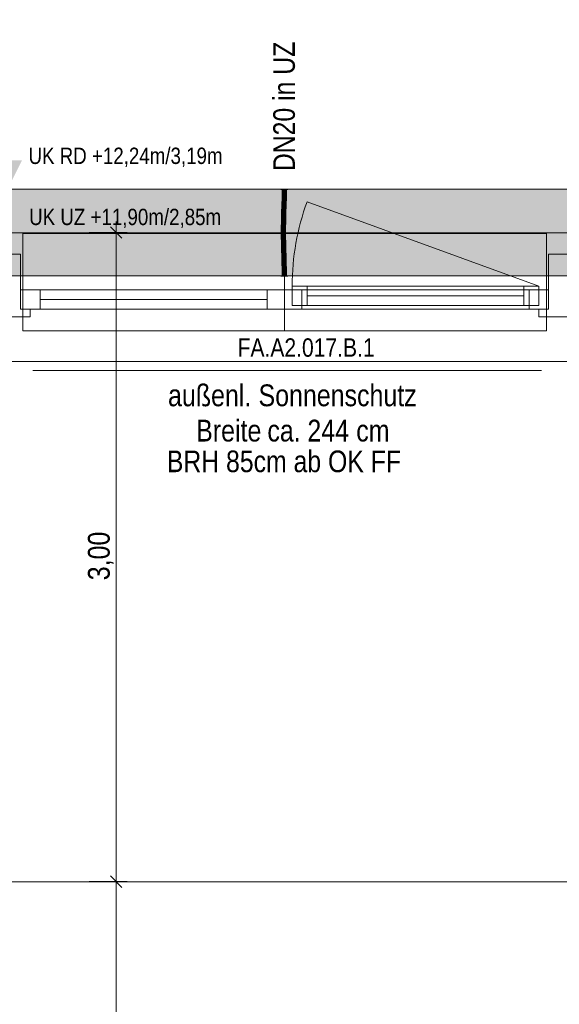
# Model space of a CAD drawing. Extents: x -620 to 300, y 62 to 1112.
# Tile 30 of 88: x -233 to -183, y 538 to 629. Entities that reach past the tile are written whole.
import ezdxf
from ezdxf.lldxf.tags import DXFTag

# ---------------------------------------------------------------- set-up
doc = ezdxf.new("R2010")
doc.units = 0
doc.layers.get('0').update_dxf_attribs({"lineweight": 13})
for name, color, linetype, lineweight, true_color in [('00_Beschriftung UZ', 3, 'Continuous', 13, 0x00ff00), ('30 -33 Aussenwände- 7 Fassade_ Elemente', 7, 'Continuous', 9, 0x00aacc), ('30 -35 Decken- 1 Konstruktion-Träger- Stahlbeton', 7, 'grob-A06G9RP38I', 13, 0x33aa00), ('70 -72 Beschriftung- 1 Beschriftung allgemein', 7, 'Continuous', 9, 0xff6633), ('70 -76 Bemaßung- 2 Allgemein', 9, 'Continuous', 5, 0x808080), ('E_Leerrohr 20', 7, 'Continuous', 13, 0xcc0099), ('E_Leerrohr 20-Shading', 7, 'Continuous', 13, 0xcc0099), ('iwb_Schraffur_Unterzug', 7, 'Continuous', 5, 0xffffcc)]:
    doc.layers.add(name, color=color, linetype=linetype, lineweight=lineweight, true_color=true_color)
doc.layers.add('70 -71 Achsen- 1 Gebäudeachsen', color=7, linetype='STRICHPUNKT2-A06G9RP48I', lineweight=18)
doc.layers.add('Detailelementbeschriftung', color=7, linetype='Continuous', lineweight=9)
doc.styles.get("Standard").update_dxf_attribs({"font": 'ARIALN.TTF'})
tags = doc.linetypes.add('grob-A06G9RP38I', pattern=[14, 3, -8, 3]).pattern_tags.tags
tags[8:9] = [DXFTag(74, 4), DXFTag(75, 0), DXFTag(340, '0'), DXFTag(46, 0.0), DXFTag(50, 0.0), DXFTag(44, 0.0), DXFTag(45, 0.0)]
tags[6:7] = [DXFTag(74, 4), DXFTag(75, 0), DXFTag(340, '0'), DXFTag(46, 0.0), DXFTag(50, 0.0), DXFTag(44, 0.0), DXFTag(45, 0.0)]
tags[4:5] = [DXFTag(74, 4), DXFTag(75, 0), DXFTag(340, '0'), DXFTag(46, 0.0), DXFTag(50, 0.0), DXFTag(44, 0.0), DXFTag(45, 0.0)]
tags = doc.linetypes.add('STRICHPUNKT2', pattern=[12.7, 6.35, -3.175, 0, -3.175]).pattern_tags.tags
tags[10:11] = [DXFTag(74, 4), DXFTag(75, 0), DXFTag(340, '0'), DXFTag(46, 0.0), DXFTag(50, 0.0), DXFTag(44, 0.0), DXFTag(45, 0.0)]
tags[8:9] = [DXFTag(74, 4), DXFTag(75, 0), DXFTag(340, '0'), DXFTag(46, 0.0), DXFTag(50, 0.0), DXFTag(44, 0.0), DXFTag(45, 0.0)]
tags[6:7] = [DXFTag(74, 4), DXFTag(75, 0), DXFTag(340, '0'), DXFTag(46, 0.0), DXFTag(50, 0.0), DXFTag(44, 0.0), DXFTag(45, 0.0)]
tags[4:5] = [DXFTag(74, 4), DXFTag(75, 0), DXFTag(340, '0'), DXFTag(46, 0.0), DXFTag(50, 0.0), DXFTag(44, 0.0), DXFTag(45, 0.0)]
tags = doc.linetypes.add('STRICHPUNKT2-A06G9RP48I', pattern=[12.7, 6.35, -3.175, 0, -3.175]).pattern_tags.tags
tags[10:11] = [DXFTag(74, 4), DXFTag(75, 0), DXFTag(340, '0'), DXFTag(46, 0.0), DXFTag(50, 0.0), DXFTag(44, 0.0), DXFTag(45, 0.0)]
tags[8:9] = [DXFTag(74, 4), DXFTag(75, 0), DXFTag(340, '0'), DXFTag(46, 0.0), DXFTag(50, 0.0), DXFTag(44, 0.0), DXFTag(45, 0.0)]
tags[6:7] = [DXFTag(74, 4), DXFTag(75, 0), DXFTag(340, '0'), DXFTag(46, 0.0), DXFTag(50, 0.0), DXFTag(44, 0.0), DXFTag(45, 0.0)]
tags[4:5] = [DXFTag(74, 4), DXFTag(75, 0), DXFTag(340, '0'), DXFTag(46, 0.0), DXFTag(50, 0.0), DXFTag(44, 0.0), DXFTag(45, 0.0)]

# ---------------------------------------------------------------- blocks, each defined once
blk = doc.blocks.new('Shading-A06G9RLX8I', base_point=(-208.538, 610.71))
at = {"layer": 'E_Leerrohr 20-Shading', "color": 223, "true_color": 0xc67fb4}
for points in [[(-208.819, 613.614), (-208.877, 613.614), (-208.825, 612.891), (-208.884, 612.892)], [(-208.477, 613.614), (-208.536, 613.614), (-208.484, 612.886), (-208.542, 612.887)], [(-208.825, 612.891), (-208.884, 612.892), (-208.842, 612.167), (-208.899, 612.169)], [(-208.84, 612.167), (-208.825, 612.891), (-208.842, 612.167)], [(-208.488, 612.886), (-208.542, 612.887), (-208.514, 612.159), (-208.558, 612.161)], [(-208.499, 612.159), (-208.484, 612.886), (-208.514, 612.159), (-208.488, 612.886)], [(-208.842, 612.167), (-208.899, 612.169), (-208.865, 611.443), (-208.919, 611.444)], [(-208.865, 611.443), (-208.861, 611.443), (-208.842, 612.167), (-208.84, 612.167)], [(-208.861, 611.443), (-208.86, 611.443), (-208.84, 612.167)], [(-208.538, 612.16), (-208.558, 612.161), (-208.564, 611.435), (-208.577, 611.435)], [(-208.548, 611.435), (-208.514, 612.159), (-208.564, 611.435), (-208.538, 612.16)], [(-208.519, 611.434), (-208.499, 612.159), (-208.548, 611.435), (-208.514, 612.159)], [(-208.888, 610.718), (-208.938, 610.719), (-208.912, 609.991), (-208.951, 609.992)], [(-208.883, 610.848), (-208.865, 611.443), (-208.938, 610.719), (-208.919, 611.444)], [(-208.883, 610.848), (-208.938, 610.719), (-208.888, 610.718)], [(-208.901, 609.991), (-208.886, 610.718), (-208.912, 609.991), (-208.888, 610.718)], [(-208.893, 609.991), (-208.879, 610.718), (-208.901, 609.991), (-208.886, 610.718)], [(-208.886, 610.718), (-208.883, 610.848), (-208.888, 610.718)], [(-208.886, 610.718), (-208.879, 610.718), (-208.883, 610.848), (-208.866, 611.217)], [(-208.883, 610.848), (-208.869, 611.153), (-208.865, 611.443), (-208.861, 611.443)], [(-208.869, 611.153), (-208.866, 611.217), (-208.861, 611.443), (-208.86, 611.443)], [(-208.607, 609.988), (-208.589, 610.711), (-208.61, 609.988), (-208.594, 610.711)], [(-208.594, 610.711), (-208.596, 610.711), (-208.61, 609.988)], [(-208.603, 609.988), (-208.58, 610.711), (-208.607, 609.988), (-208.589, 610.711)], [(-208.602, 609.988), (-208.58, 610.711), (-208.593, 610.316)], [(-208.602, 609.988), (-208.551, 609.987), (-208.58, 610.711), (-208.538, 610.71)], [(-208.564, 611.435), (-208.577, 611.435), (-208.589, 610.711), (-208.596, 610.711)], [(-208.58, 610.711), (-208.548, 611.435), (-208.589, 610.711), (-208.564, 611.435)], [(-208.538, 610.71), (-208.519, 611.434), (-208.58, 610.711), (-208.548, 611.435)], [(-208.914, 609.63), (-208.912, 609.991), (-208.953, 609.631), (-208.951, 609.992)], [(-208.904, 609.264), (-208.901, 609.991), (-208.917, 609.264), (-208.912, 609.991)], [(-208.896, 609.264), (-208.893, 609.991), (-208.904, 609.264), (-208.901, 609.991)], [(-208.611, 609.625), (-208.61, 609.625), (-208.61, 609.988), (-208.607, 609.988)], [(-208.61, 609.625), (-208.606, 609.625), (-208.607, 609.988), (-208.603, 609.988)], [(-208.606, 609.625), (-208.553, 609.624), (-208.602, 609.988), (-208.551, 609.987)], [(-208.606, 609.625), (-208.602, 609.988), (-208.606, 609.698)], [(-208.602, 609.988), (-208.603, 609.988), (-208.606, 609.698)], [(-208.603, 609.988), (-208.602, 609.988), (-208.593, 610.316)], [(-208.917, 609.264), (-208.914, 609.63), (-208.954, 609.264), (-208.953, 609.631)], [(-208.917, 609.264), (-208.954, 609.264), (-208.903, 608.654), (-208.946, 608.653)], [(-208.893, 608.654), (-208.904, 609.264), (-208.903, 608.654), (-208.917, 609.264)], [(-208.888, 608.654), (-208.896, 609.264), (-208.893, 608.654), (-208.904, 609.264)], [(-208.609, 609.265), (-208.606, 609.625), (-208.613, 609.265), (-208.611, 609.625)], [(-208.609, 609.265), (-208.613, 609.265), (-208.595, 608.659), (-208.605, 608.659)], [(-208.609, 609.265), (-208.554, 609.266), (-208.606, 609.625), (-208.553, 609.624)], [(-208.547, 608.66), (-208.554, 609.266), (-208.595, 608.659), (-208.609, 609.265)], [(-208.903, 608.654), (-208.946, 608.653), (-208.878, 608.044), (-208.932, 608.042)], [(-208.878, 608.044), (-208.932, 608.042), (-208.869, 607.875), (-208.91, 607.875)], [(-208.91, 607.875), (-208.932, 608.042), (-208.927, 607.875)], [(-208.874, 608.044), (-208.893, 608.654), (-208.878, 608.044), (-208.903, 608.654)], [(-208.873, 608.044), (-208.888, 608.654), (-208.874, 608.044), (-208.893, 608.654)], [(-208.866, 607.806), (-208.868, 607.875), (-208.878, 608.044), (-208.874, 608.044)], [(-208.868, 607.875), (-208.873, 608.044), (-208.874, 608.044)], [(-208.604, 608.659), (-208.605, 608.659), (-208.59, 608.052)], [(-208.57, 608.052), (-208.595, 608.659), (-208.59, 608.052), (-208.604, 608.659)], [(-208.532, 608.053), (-208.547, 608.66), (-208.57, 608.052), (-208.595, 608.659)], [(-208.585, 607.877), (-208.561, 607.878), (-208.59, 608.052), (-208.57, 608.052)], [(-208.561, 607.878), (-208.527, 607.878), (-208.57, 608.052), (-208.532, 608.053)], [(-208.913, 607.434), (-208.855, 607.435), (-208.927, 607.875), (-208.91, 607.875)], [(-208.855, 607.435), (-208.913, 607.434), (-208.837, 606.827), (-208.896, 606.826)], [(-208.91, 607.875), (-208.855, 607.435), (-208.869, 607.875), (-208.866, 607.806)], [(-208.572, 607.444), (-208.539, 607.445), (-208.585, 607.877), (-208.561, 607.878)], [(-208.539, 607.445), (-208.572, 607.444), (-208.509, 606.836), (-208.555, 606.834)], [(-208.539, 607.445), (-208.514, 607.445), (-208.561, 607.878), (-208.527, 607.878)], [(-208.496, 606.836), (-208.514, 607.445), (-208.509, 606.836), (-208.539, 607.445)], [(-208.837, 606.827), (-208.896, 606.826), (-208.825, 606.22), (-208.883, 606.219)], [(-208.825, 606.22), (-208.883, 606.219), (-208.823, 605.614), (-208.877, 605.614)], [(-208.824, 606.22), (-208.837, 606.827), (-208.825, 606.22), (-208.837, 606.827)], [(-208.823, 605.614), (-208.82, 605.614), (-208.825, 606.22), (-208.824, 606.22)], [(-208.82, 605.614), (-208.819, 605.614), (-208.824, 606.22)], [(-208.509, 606.836), (-208.555, 606.834), (-208.486, 606.225), (-208.541, 606.224)], [(-208.477, 605.614), (-208.486, 606.225), (-208.536, 605.614), (-208.541, 606.224)], [(-208.483, 606.225), (-208.496, 606.836), (-208.486, 606.225), (-208.509, 606.836)], [(-208.477, 605.614), (-208.483, 606.225), (-208.486, 606.225)]]:
    blk.add_solid(points, dxfattribs=at)
at = {"layer": 'E_Leerrohr 20-Shading', "color": 231, "true_color": 0xe17fc9}
for points in [[(-208.677, 613.614), (-208.819, 613.614), (-208.684, 612.889), (-208.825, 612.891)], [(-208.677, 613.614), (-208.684, 612.889), (-208.679, 612.889)], [(-208.679, 612.889), (-208.673, 612.889), (-208.677, 613.614)], [(-208.673, 612.889), (-208.542, 612.887), (-208.677, 613.614), (-208.536, 613.614)], [(-208.684, 612.889), (-208.825, 612.891), (-208.699, 612.164), (-208.84, 612.167)], [(-208.684, 612.889), (-208.699, 612.164), (-208.694, 612.164)], [(-208.694, 612.164), (-208.684, 612.164), (-208.684, 612.889), (-208.679, 612.889)], [(-208.679, 612.889), (-208.684, 612.164), (-208.673, 612.889), (-208.662, 612.163)], [(-208.662, 612.163), (-208.558, 612.161), (-208.673, 612.889), (-208.542, 612.887)], [(-208.699, 612.164), (-208.84, 612.167), (-208.719, 611.439), (-208.86, 611.443)], [(-208.699, 612.164), (-208.719, 611.439), (-208.716, 611.439)], [(-208.707, 611.439), (-208.694, 612.164), (-208.716, 611.439), (-208.699, 612.164)], [(-208.707, 611.439), (-208.689, 611.438), (-208.694, 612.164), (-208.684, 612.164)], [(-208.684, 612.164), (-208.689, 611.438), (-208.662, 612.163), (-208.648, 611.437)], [(-208.648, 611.437), (-208.577, 611.435), (-208.662, 612.163), (-208.558, 612.161)], [(-208.857, 610.717), (-208.879, 610.718), (-208.847, 609.991), (-208.893, 609.991)], [(-208.866, 611.217), (-208.879, 610.718), (-208.857, 610.717)], [(-208.738, 610.714), (-208.719, 611.439), (-208.866, 611.217), (-208.86, 611.443)], [(-208.738, 610.714), (-208.866, 611.217), (-208.857, 610.717)], [(-208.847, 609.991), (-208.751, 609.99), (-208.857, 610.717), (-208.743, 610.714)], [(-208.734, 610.714), (-208.738, 610.714), (-208.748, 609.99), (-208.751, 609.99)], [(-208.751, 609.99), (-208.738, 610.714), (-208.743, 610.714)], [(-208.73, 609.989), (-208.72, 610.714), (-208.748, 609.99), (-208.734, 610.714)], [(-208.716, 611.439), (-208.719, 611.439), (-208.734, 610.714), (-208.738, 610.714)], [(-208.72, 610.714), (-208.707, 611.439), (-208.734, 610.714), (-208.716, 611.439)], [(-208.73, 609.989), (-208.699, 609.989), (-208.72, 610.714), (-208.695, 610.713)], [(-208.712, 611.175), (-208.72, 610.714), (-208.691, 611.175), (-208.695, 610.713)], [(-208.707, 611.439), (-208.712, 611.175), (-208.689, 611.438), (-208.691, 611.175)], [(-208.695, 610.713), (-208.699, 609.989), (-208.635, 610.712), (-208.625, 609.988)], [(-208.689, 611.438), (-208.695, 610.713), (-208.648, 611.437), (-208.635, 610.712)], [(-208.635, 610.712), (-208.596, 610.711), (-208.648, 611.437), (-208.577, 611.435)], [(-208.635, 610.712), (-208.625, 609.988), (-208.597, 610.711), (-208.618, 609.988)], [(-208.618, 609.988), (-208.61, 609.988), (-208.597, 610.711), (-208.596, 610.711)], [(-208.847, 609.991), (-208.893, 609.991), (-208.845, 609.265), (-208.896, 609.264)], [(-208.753, 609.628), (-208.751, 609.99), (-208.846, 609.629), (-208.847, 609.991)], [(-208.753, 609.628), (-208.732, 609.627), (-208.748, 609.99), (-208.73, 609.989)], [(-208.748, 609.99), (-208.751, 609.99), (-208.753, 609.628)], [(-208.73, 609.989), (-208.733, 609.461), (-208.699, 609.989), (-208.7, 609.462)], [(-208.625, 609.988), (-208.699, 609.989), (-208.625, 609.265), (-208.7, 609.265)], [(-208.625, 609.988), (-208.625, 609.265), (-208.623, 609.369)], [(-208.618, 609.988), (-208.625, 609.988), (-208.621, 609.885)], [(-208.621, 609.885), (-208.625, 609.988), (-208.624, 609.782)], [(-208.611, 609.625), (-208.621, 609.885), (-208.623, 609.265), (-208.624, 609.782)], [(-208.61, 609.988), (-208.618, 609.988), (-208.611, 609.625), (-208.621, 609.885)], [(-208.845, 609.265), (-208.896, 609.264), (-208.85, 608.654), (-208.888, 608.654)], [(-208.85, 608.654), (-208.748, 608.656), (-208.845, 609.265), (-208.761, 609.265)], [(-208.845, 609.265), (-208.754, 609.265), (-208.846, 609.629), (-208.753, 609.628)], [(-208.748, 608.656), (-208.747, 608.656), (-208.761, 609.265), (-208.754, 609.265)], [(-208.735, 609.265), (-208.753, 609.628), (-208.754, 609.265)], [(-208.735, 609.265), (-208.754, 609.265), (-208.733, 608.657), (-208.747, 608.656)], [(-208.753, 609.628), (-208.735, 609.265), (-208.732, 609.627)], [(-208.733, 609.461), (-208.735, 609.265), (-208.7, 609.462), (-208.7, 609.265)], [(-208.733, 608.657), (-208.698, 608.657), (-208.735, 609.265), (-208.7, 609.265)], [(-208.625, 609.265), (-208.7, 609.265), (-208.641, 608.658), (-208.698, 608.657)], [(-208.637, 608.658), (-208.623, 609.265), (-208.641, 608.658), (-208.625, 609.265)], [(-208.623, 609.265), (-208.637, 608.658), (-208.624, 609.129)], [(-208.637, 608.658), (-208.628, 608.659), (-208.624, 609.129)], [(-208.613, 609.265), (-208.624, 609.129), (-208.618, 608.659), (-208.628, 608.659)], [(-208.625, 609.265), (-208.623, 609.265), (-208.623, 609.369)], [(-208.623, 609.265), (-208.624, 609.129), (-208.62, 609.265)], [(-208.624, 609.129), (-208.613, 609.265), (-208.62, 609.265)], [(-208.611, 609.625), (-208.623, 609.265), (-208.62, 609.265)], [(-208.615, 609.463), (-208.62, 609.265), (-208.612, 609.463), (-208.613, 609.265)], [(-208.613, 609.265), (-208.618, 608.659), (-208.605, 608.659)], [(-208.611, 609.625), (-208.615, 609.463), (-208.612, 609.463)], [(-208.85, 608.654), (-208.888, 608.654), (-208.861, 608.044), (-208.873, 608.044)], [(-208.868, 607.875), (-208.864, 607.875), (-208.873, 608.044), (-208.861, 608.044)], [(-208.864, 607.875), (-208.727, 607.877), (-208.861, 608.044), (-208.732, 608.048)], [(-208.861, 608.044), (-208.732, 608.048), (-208.85, 608.654), (-208.748, 608.656)], [(-208.732, 608.048), (-208.747, 608.656), (-208.748, 608.656)], [(-208.733, 608.657), (-208.747, 608.656), (-208.728, 608.048), (-208.732, 608.048)], [(-208.728, 608.048), (-208.693, 608.049), (-208.733, 608.657), (-208.698, 608.657)], [(-208.728, 608.048), (-208.732, 608.048), (-208.727, 607.877)], [(-208.727, 607.877), (-208.691, 607.777), (-208.728, 608.048), (-208.693, 608.049)], [(-208.637, 608.658), (-208.698, 608.657), (-208.656, 608.05), (-208.693, 608.049)], [(-208.656, 608.05), (-208.693, 608.049), (-208.658, 607.993)], [(-208.658, 607.993), (-208.693, 608.049), (-208.667, 607.709), (-208.691, 607.777)], [(-208.647, 607.654), (-208.641, 607.966), (-208.667, 607.709), (-208.658, 607.993)], [(-208.641, 607.966), (-208.639, 608.05), (-208.658, 607.993), (-208.656, 608.05)], [(-208.628, 608.659), (-208.637, 608.658), (-208.639, 608.05), (-208.656, 608.05)], [(-208.625, 607.941), (-208.641, 607.966), (-208.629, 607.603), (-208.647, 607.654)], [(-208.624, 608.051), (-208.639, 608.05), (-208.625, 607.941), (-208.641, 607.966)], [(-208.628, 608.659), (-208.639, 608.05), (-208.618, 608.659), (-208.624, 608.051)], [(-208.625, 607.941), (-208.597, 607.897), (-208.624, 608.051), (-208.599, 608.052)], [(-208.618, 608.659), (-208.624, 608.051), (-208.605, 608.659), (-208.599, 608.052)], [(-208.599, 608.052), (-208.59, 608.052), (-208.605, 608.659)], [(-208.597, 607.897), (-208.585, 607.877), (-208.599, 608.052), (-208.59, 608.052)], [(-208.864, 607.875), (-208.868, 607.875), (-208.866, 607.806)], [(-208.855, 607.435), (-208.864, 607.875), (-208.866, 607.806)], [(-208.855, 607.435), (-208.714, 607.439), (-208.864, 607.875), (-208.727, 607.877)], [(-208.714, 607.439), (-208.855, 607.435), (-208.696, 606.831), (-208.837, 606.827)], [(-208.714, 607.439), (-208.688, 607.44), (-208.727, 607.877), (-208.691, 607.777)], [(-208.688, 607.44), (-208.714, 607.439), (-208.683, 606.831), (-208.696, 606.831)], [(-208.667, 607.709), (-208.691, 607.777), (-208.675, 607.44), (-208.688, 607.44)], [(-208.675, 607.44), (-208.688, 607.44), (-208.685, 607.129)], [(-208.652, 607.441), (-208.675, 607.44), (-208.683, 606.831), (-208.685, 607.129)], [(-208.652, 607.441), (-208.683, 606.831), (-208.664, 606.832)], [(-208.652, 607.441), (-208.647, 607.654), (-208.675, 607.44), (-208.667, 607.709)], [(-208.652, 607.441), (-208.664, 606.832), (-208.631, 607.442), (-208.638, 606.832)], [(-208.629, 607.603), (-208.647, 607.654), (-208.631, 607.442), (-208.652, 607.441)], [(-208.638, 606.832), (-208.602, 606.833), (-208.631, 607.442), (-208.592, 607.443)], [(-208.631, 607.442), (-208.593, 607.443), (-208.629, 607.603), (-208.594, 607.504)], [(-208.629, 607.603), (-208.594, 607.504), (-208.625, 607.941), (-208.597, 607.897)], [(-208.602, 606.833), (-208.555, 606.834), (-208.592, 607.443), (-208.572, 607.444)], [(-208.594, 607.504), (-208.591, 607.497), (-208.597, 607.897), (-208.585, 607.877)], [(-208.593, 607.443), (-208.592, 607.443), (-208.594, 607.504), (-208.591, 607.497)], [(-208.592, 607.443), (-208.572, 607.444), (-208.591, 607.497)], [(-208.591, 607.497), (-208.572, 607.444), (-208.585, 607.877)], [(-208.696, 606.831), (-208.837, 606.827), (-208.683, 606.222), (-208.824, 606.22)], [(-208.683, 606.222), (-208.824, 606.22), (-208.677, 605.614), (-208.819, 605.614)], [(-208.68, 606.222), (-208.679, 606.222), (-208.696, 606.831), (-208.683, 606.831)], [(-208.696, 606.831), (-208.696, 606.831), (-208.68, 606.222), (-208.683, 606.222)], [(-208.664, 606.832), (-208.683, 606.831), (-208.674, 606.222), (-208.679, 606.222)], [(-208.679, 606.158), (-208.68, 606.222), (-208.678, 605.929), (-208.683, 606.222)], [(-208.677, 605.614), (-208.678, 605.929), (-208.683, 606.222)], [(-208.679, 606.222), (-208.68, 606.222), (-208.679, 606.158)], [(-208.674, 606.222), (-208.679, 606.222), (-208.675, 605.998)], [(-208.679, 606.158), (-208.675, 605.972), (-208.679, 606.222), (-208.675, 605.998)], [(-208.676, 605.802), (-208.675, 605.972), (-208.678, 605.929), (-208.679, 606.158)], [(-208.611, 606.223), (-208.674, 606.222), (-208.668, 605.614), (-208.675, 605.998)], [(-208.638, 606.832), (-208.664, 606.832), (-208.644, 606.223), (-208.674, 606.222)], [(-208.611, 606.223), (-208.668, 605.614), (-208.619, 605.614)], [(-208.611, 606.223), (-208.602, 606.833), (-208.644, 606.223), (-208.638, 606.832)], [(-208.619, 605.614), (-208.536, 605.614), (-208.611, 606.223), (-208.541, 606.224)], [(-208.611, 606.223), (-208.541, 606.224), (-208.602, 606.833), (-208.555, 606.834)], [(-208.677, 605.614), (-208.676, 605.802), (-208.678, 605.929)], [(-208.673, 605.614), (-208.676, 605.802), (-208.677, 605.614)], [(-208.673, 605.614), (-208.668, 605.614), (-208.676, 605.802), (-208.675, 605.972)], [(-208.675, 605.972), (-208.668, 605.614), (-208.675, 605.998)]]:
    blk.add_solid(points, dxfattribs=at)
blk = doc.blocks.new('Shading-A06G9RLZ8I', base_point=(-208.672, 605.614))
at = {"layer": 'E_Leerrohr 20-Shading', "color": 213, "true_color": 0xd67fc0}
for points in [[(-208.677, 606.223), (-208.677, 606.402), (-208.877, 605.614), (-208.877, 606.402)], [(-208.677, 606.223), (-208.877, 605.614), (-208.69, 605.614)], [(-208.69, 605.614), (-208.683, 605.614), (-208.677, 606.223), (-208.677, 605.981)], [(-208.677, 606.223), (-208.589, 605.955), (-208.677, 606.402), (-208.583, 606.402)], [(-208.672, 605.614), (-208.594, 605.614), (-208.677, 606.223), (-208.589, 605.955)], [(-208.672, 605.614), (-208.677, 606.223), (-208.675, 605.614), (-208.677, 605.981)], [(-208.589, 605.955), (-208.477, 605.614), (-208.583, 606.402), (-208.477, 606.402)], [(-208.851, 605.614), (-209.007, 605.614), (-208.851, 605.602), (-209.007, 605.602)], [(-208.677, 605.602), (-208.677, 605.614), (-208.851, 605.602), (-208.851, 605.614)], [(-208.683, 605.614), (-208.677, 605.614), (-208.677, 605.981)], [(-208.677, 605.981), (-208.677, 605.614), (-208.675, 605.614)], [(-208.632, 605.614), (-208.677, 605.614), (-208.633, 605.602), (-208.677, 605.602)], [(-208.606, 605.602), (-208.606, 605.614), (-208.633, 605.602), (-208.632, 605.614)], [(-208.606, 605.602), (-208.58, 605.602), (-208.606, 605.614), (-208.58, 605.614)], [(-208.594, 605.614), (-208.477, 605.614), (-208.589, 605.955)], [(-208.58, 605.602), (-208.347, 605.602), (-208.58, 605.614), (-208.347, 605.614)]]:
    blk.add_solid(points, dxfattribs=at)
blk = doc.blocks.new('Shading-A06G9RM18I', base_point=(-208.677, 613.614))
at = {"layer": 'E_Leerrohr 20-Shading', "color": 213, "true_color": 0xd67fc0}
for points in [[(-209.007, 613.626), (-209.007, 613.614), (-208.899, 613.626), (-208.899, 613.614)], [(-208.899, 613.614), (-208.677, 613.614), (-208.899, 613.626), (-208.677, 613.626)], [(-208.877, 612.826), (-208.677, 612.826), (-208.877, 613.614), (-208.677, 613.614)], [(-208.677, 613.626), (-208.677, 613.614), (-208.585, 613.626), (-208.585, 613.614)], [(-208.677, 613.614), (-208.677, 612.826), (-208.477, 613.614), (-208.489, 612.826)], [(-208.585, 613.614), (-208.347, 613.614), (-208.585, 613.626), (-208.347, 613.626)], [(-208.489, 612.826), (-208.477, 612.826), (-208.477, 613.614)]]:
    blk.add_solid(points, dxfattribs=at)
blk = doc.blocks.new('Referenz-A06G9RP68I')
at = {"layer": '00_Beschriftung UZ', "color": 0, "lineweight": -2}
for points in [[(-232.915, 616.305), (-234.247, 613.634), (-235.585, 616.303)], [(-235.579, 610.964), (-234.247, 613.634), (-232.909, 610.965)]]:
    blk.add_solid(points, dxfattribs=at)
at = {"layer": '30 -33 Aussenwände- 7 Fassade_ Elemente', "color": 0, "linetype": 'Continuous', "lineweight": -2, "ltscale": 0.13}
for p, q in [((-130.647, 613.634), (-286.647, 613.634)), ((-233.047, 607.634), (-235.447, 607.634)), ((-233.047, 602.534), (-233.047, 607.634)), ((-181.847, 607.634), (-184.247, 607.634)), ((-184.247, 607.634), (-184.247, 602.534)), ((-233.047, 602.534), (-233.047, 604.334)), ((-233.047, 602.534), (-233.047, 604.334)), ((-233.047, 604.334), (-231.247, 604.334)), ((-233.047, 604.334), (-208.647, 604.334)), ((-231.247, 604.334), (-231.247, 602.534)), ((-210.247, 602.534), (-210.247, 604.334)), ((-210.247, 604.334), (-208.647, 604.334)), ((-208.647, 604.334), (-208.647, 602.534)), ((-208.647, 602.534), (-208.647, 604.334)), ((-208.647, 604.334), (-184.247, 604.334)), ((-208.647, 604.334), (-207.047, 604.334)), ((-207.947, 602.884), (-207.947, 604.684)), ((-207.947, 604.684), (-185.147, 604.684)), ((-207.947, 602.884), (-207.947, 604.684)), ((-207.947, 604.684), (-206.547, 604.684)), ((-207.047, 604.334), (-207.047, 602.534)), ((-206.547, 604.684), (-206.547, 602.884)), ((-186.547, 604.684), (-185.147, 604.684)), ((-186.547, 602.884), (-186.547, 604.684)), ((-186.047, 604.334), (-184.247, 604.334)), ((-186.047, 602.534), (-186.047, 604.334)), ((-185.147, 604.684), (-185.147, 602.884)), ((-185.147, 604.684), (-185.147, 602.884)), ((-184.247, 604.334), (-184.247, 602.534)), ((-184.247, 604.334), (-184.247, 602.534)), ((-210.247, 603.434), (-231.247, 603.434)), ((-206.547, 603.784), (-186.547, 603.784)), ((-208.647, 602.534), (-233.047, 602.534)), ((-232.147, 602.534), (-233.047, 602.534)), ((-231.247, 602.534), (-233.047, 602.534)), ((-232.147, 601.834), (-232.147, 602.534)), ((-208.647, 602.534), (-210.247, 602.534)), ((-207.047, 602.534), (-208.647, 602.534)), ((-184.247, 602.534), (-208.647, 602.534)), ((-206.547, 602.884), (-207.947, 602.884)), ((-185.147, 602.884), (-207.947, 602.884)), ((-185.147, 602.884), (-186.547, 602.884)), ((-184.247, 602.534), (-186.047, 602.534)), ((-185.147, 602.534), (-185.147, 601.834)), ((-184.247, 602.534), (-185.147, 602.534)), ((-236.347, 601.834), (-232.147, 601.834)), ((-185.147, 601.834), (-180.947, 601.834)), ((-289.747, 597.694), (-127.547, 597.694))]:
    blk.add_line(p, q, dxfattribs=at)
at = {"layer": '30 -33 Aussenwände- 7 Fassade_ Elemente', "color": 0, "linetype": 'grob-A06G9RP38I', "lineweight": -2, "ltscale": 0.13}
blk.add_line((-185.147, 604.684), (-206.572, 612.482), dxfattribs=at)
at = {"layer": '30 -33 Aussenwände- 7 Fassade_ Elemente', "color": 0, "lineweight": -2}
for p, q in [((-232.847, 609.534), (-232.847, 604.334)), ((-208.647, 609.534), (-232.847, 609.534)), ((-184.447, 609.534), (-208.647, 609.534)), ((-208.647, 609.534), (-208.647, 604.334)), ((-184.447, 604.334), (-184.447, 609.534)), ((-231.247, 604.334), (-232.847, 604.334)), ((-232.847, 604.334), (-232.847, 602.534)), ((-231.247, 602.534), (-231.247, 604.334)), ((-231.247, 604.334), (-210.247, 604.334)), ((-210.247, 604.334), (-208.647, 604.334)), ((-210.247, 602.534), (-210.247, 604.334)), ((-208.647, 604.334), (-208.647, 602.534)), ((-207.047, 604.334), (-208.647, 604.334)), ((-207.947, 604.684), (-206.547, 604.684)), ((-207.947, 602.884), (-207.947, 604.684)), ((-207.047, 602.534), (-207.047, 604.334)), ((-206.547, 604.684), (-186.547, 604.684)), ((-206.547, 604.684), (-206.547, 602.884)), ((-186.547, 604.684), (-186.547, 602.884)), ((-186.547, 604.684), (-185.147, 604.684)), ((-186.047, 604.334), (-184.447, 604.334)), ((-186.047, 602.534), (-186.047, 604.334)), ((-185.147, 604.684), (-185.147, 602.884)), ((-184.447, 604.334), (-184.447, 602.534)), ((-231.247, 603.434), (-210.247, 603.434)), ((-186.547, 603.784), (-206.547, 603.784)), ((-232.847, 600.534), (-232.847, 602.534)), ((-232.847, 602.534), (-231.247, 602.534)), ((-210.247, 602.534), (-231.247, 602.534)), ((-208.647, 602.534), (-210.247, 602.534)), ((-208.647, 602.534), (-208.647, 600.534)), ((-208.647, 602.534), (-207.047, 602.534)), ((-206.547, 602.884), (-207.947, 602.884)), ((-186.047, 602.534), (-207.047, 602.534)), ((-186.547, 602.884), (-206.547, 602.884)), ((-185.147, 602.884), (-186.547, 602.884)), ((-184.447, 602.534), (-186.047, 602.534)), ((-184.447, 602.534), (-184.447, 600.534)), ((-208.647, 600.534), (-232.847, 600.534)), ((-184.447, 600.534), (-208.647, 600.534))]:
    blk.add_line(p, q, dxfattribs=at)
at = {"layer": '30 -33 Aussenwände- 7 Fassade_ Elemente', "color": 0, "linetype": 'grob-A06G9RP38I', "lineweight": -2, "ltscale": 0.13}
blk.add_ellipse((-185.147, 604.684), major_axis=(-21.425, 7.798), ratio=1, start_param=0, end_param=0.349066, dxfattribs=at)
at = {"layer": '30 -35 Decken- 1 Konstruktion-Träger- Stahlbeton', "color": 0, "lineweight": -2}
for p, q in [((-452.147, 613.634), (34.853, 613.634)), ((-452.147, 605.634), (34.853, 605.634))]:
    blk.add_line(p, q, dxfattribs=at)
at = {"layer": '70 -71 Achsen- 1 Gebäudeachsen', "color": 0, "linetype": 'STRICHPUNKT2-A06G9RP48I', "lineweight": -2, "ltscale": 0.13}
for p, q in [((-539.606, 609.614), (75.885, 609.614)), ((-539.606, 549.614), (75.885, 549.614))]:
    blk.add_line(p, q, dxfattribs=at)
at = {"layer": '70 -72 Beschriftung- 1 Beschriftung allgemein', "color": 0, "linetype": 'Continuous', "lineweight": -2, "ltscale": 0.13}
blk.add_line((-231.91, 596.888), (-184.91, 596.888), dxfattribs=at)
at = {"layer": '70 -76 Bemaßung- 2 Allgemein', "color": 0, "linetype": 'Continuous', "lineweight": -2, "ltscale": 0.13}
for p, q in [((-184.247, 613.634), (-180.747, 613.634)), ((-224.738, 610.165), (-223.676, 609.104)), ((-224.207, 610.634), (-224.207, 608.574)), ((-226.707, 609.634), (-223.207, 609.634)), ((-224.207, 550.695), (-224.207, 608.574)), ((-224.207, 548.634), (-224.207, 550.695)), ((-224.207, 550.634), (-224.207, 548.574)), ((-223.676, 549.104), (-224.738, 550.165)), ((-224.738, 550.165), (-223.676, 549.104)), ((-226.707, 549.634), (-223.207, 549.634)), ((-226.707, 549.634), (-223.207, 549.634)), ((-224.207, 385.695), (-224.207, 548.574))]:
    blk.add_line(p, q, dxfattribs=at)
at = {"layer": '00_Beschriftung UZ', "color": 0, "linetype": 'ByBlock', "lineweight": -2, "ltscale": 0.13, "char_height": 1.51033, "attachment_point": 1}
for s, insert in [('{\\fArial Narrow;UK RD +12,24m/3,19m}', (-232.313, 617.476)), ('{\\fArial Narrow;UK UZ +11,90m/2,85m}', (-232.254, 611.827))]:
    blk.add_mtext(s, dxfattribs=dict(at, insert=insert))
at = {"layer": '30 -33 Aussenwände- 7 Fassade_ Elemente', "color": 0, "linetype": 'ByBlock', "lineweight": -2, "ltscale": 0.13, "insert": (-219.53, 589.478), "char_height": 2, "attachment_point": 1}
blk.add_mtext('{\\fArial Narrow;BRH 85cm ab OK FF}', dxfattribs=at)
at = {"layer": '70 -72 Beschriftung- 1 Beschriftung allgemein', "color": 0, "linetype": 'Continuous', "lineweight": -2, "ltscale": 0.13, "attachment_point": 1}
for s, insert, char_height in [('{\\fArial Narrow;FA.A2.017.B.1}', (-212.994, 599.849), 1.7), ('{\\fArial Narrow;außenl.}', (-219.419, 595.588), 2.01377), ('{\\fArial Narrow;Sonnenschutz}', (-211.058, 595.588), 2.01377), ('{\\fArial Narrow;Breite}', (-216.822, 592.326), 2.01377), ('{\\fArial Narrow;ca.}', (-210.236, 592.326), 2.01377), ('{\\fArial Narrow;244}', (-206.541, 592.326), 2.01377), ('{\\fArial Narrow;cm}', (-202.026, 592.326), 2.01377)]:
    blk.add_mtext(s, dxfattribs=dict(at, insert=insert, char_height=char_height))
at = {"layer": '70 -76 Bemaßung- 2 Allgemein', "color": 0, "linetype": 'Continuous', "lineweight": -2, "ltscale": 0.13, "insert": (-226.823, 577.49), "char_height": 2.01377, "attachment_point": 1, "rotation": 90}
blk.add_mtext('{\\fArial Narrow;3,00}', dxfattribs=at)
blk = doc.blocks.new('Referenz-A06G9RP88I')
at = {"layer": 'iwb_Schraffur_Unterzug', "linetype": 'Continuous', "ltscale": 0.13}
for points in [[(-539.606, 613.614), (75.885, 613.614), (75.885, 609.463)], [(-539.606, 613.614), (75.885, 609.463), (-539.606, 611.96)], [(-539.606, 611.96), (75.885, 609.463), (75.885, 605.614)], [(-539.606, 611.96), (75.885, 605.614), (-539.606, 605.614)]]:
    blk.add_solid(points, dxfattribs=at)
blk = doc.blocks.new('Flexrohr-A06G9RXS8I')
at = {"color": 0, "linetype": 'ByBlock', "lineweight": -2, "ltscale": 0.13}
for p, q in [((-208.877, 613.614), (-208.884, 612.892)), ((-208.877, 613.614), (-208.477, 613.614)), ((-208.477, 613.614), (-208.484, 612.886)), ((-208.884, 612.892), (-208.899, 612.169)), ((-208.873, 612.817), (-208.497, 612.811)), ((-208.869, 613.215), (-208.493, 613.212)), ((-208.484, 612.886), (-208.499, 612.159)), ((-208.899, 612.169), (-208.919, 611.444)), ((-208.902, 611.619), (-208.526, 611.609)), ((-208.891, 612.019), (-208.515, 612.009)), ((-208.882, 612.418), (-208.506, 612.41)), ((-208.499, 612.159), (-208.519, 611.434)), ((-208.938, 610.719), (-208.951, 609.992)), ((-208.919, 611.444), (-208.938, 610.719)), ((-208.923, 610.819), (-208.547, 610.81)), ((-208.912, 611.219), (-208.537, 611.209)), ((-208.538, 610.71), (-208.551, 609.987)), ((-208.519, 611.434), (-208.538, 610.71)), ((-208.951, 609.992), (-208.954, 609.264)), ((-208.939, 610.017), (-208.563, 610.012)), ((-208.931, 610.418), (-208.555, 610.411)), ((-208.551, 609.987), (-208.554, 609.266)), ((-208.954, 609.264), (-208.946, 608.653)), ((-208.942, 609.214), (-208.566, 609.215)), ((-208.941, 609.615), (-208.565, 609.614)), ((-208.554, 609.266), (-208.547, 608.66)), ((-208.946, 608.653), (-208.932, 608.042)), ((-208.937, 608.812), (-208.561, 608.817)), ((-208.932, 608.042), (-208.913, 607.434)), ((-208.929, 608.41), (-208.553, 608.419)), ((-208.919, 608.01), (-208.543, 608.02)), ((-208.547, 608.66), (-208.532, 608.053)), ((-208.532, 608.053), (-208.514, 607.445)), ((-208.913, 607.434), (-208.896, 606.826)), ((-208.907, 607.61), (-208.531, 607.62)), ((-208.895, 607.21), (-208.519, 607.22)), ((-208.514, 607.445), (-208.496, 606.836)), ((-208.896, 606.826), (-208.883, 606.219)), ((-208.884, 606.811), (-208.508, 606.82)), ((-208.883, 606.219), (-208.877, 605.614)), ((-208.875, 606.412), (-208.499, 606.419)), ((-208.496, 606.836), (-208.483, 606.225)), ((-208.483, 606.225), (-208.477, 605.614)), ((-208.877, 605.614), (-208.477, 605.614)), ((-208.869, 606.013), (-208.493, 606.017)), ((-208.865, 605.615), (-208.489, 605.615))]:
    blk.add_line(p, q, dxfattribs=at)
blk = doc.blocks.new('Enddeckel-A06G9RXW8I')
at = {"color": 0, "linetype": 'ByBlock', "lineweight": -2, "ltscale": 0.13}
for p, q in [((-208.877, 606.402), (-208.877, 605.614)), ((-208.76, 606.402), (-208.877, 606.402)), ((-208.595, 606.402), (-208.76, 606.402)), ((-208.477, 606.402), (-208.595, 606.402)), ((-208.477, 605.614), (-208.477, 606.402)), ((-209.007, 605.614), (-209.007, 605.602)), ((-208.814, 605.614), (-209.007, 605.614)), ((-208.814, 605.602), (-209.007, 605.602)), ((-208.76, 605.614), (-208.877, 605.614)), ((-208.541, 605.614), (-208.814, 605.614)), ((-208.541, 605.602), (-208.814, 605.602)), ((-208.595, 605.614), (-208.76, 605.614)), ((-208.477, 605.614), (-208.595, 605.614)), ((-208.347, 605.614), (-208.541, 605.614)), ((-208.347, 605.602), (-208.541, 605.602)), ((-208.347, 605.602), (-208.347, 605.614))]:
    blk.add_line(p, q, dxfattribs=at)
at = {"color": 0, "linetype": 'STRICHPUNKT2', "lineweight": 5, "ltscale": 0.13}
blk.add_line((-208.677, 605.614), (-208.677, 606.402), dxfattribs=at)
blk = doc.blocks.new('Enddeckel-A06G9RY88I')
at = {"color": 0, "linetype": 'ByBlock', "lineweight": -2, "ltscale": 0.13}
for p, q in [((-209.007, 613.626), (-209.007, 613.614)), ((-209.007, 613.626), (-208.814, 613.626)), ((-209.007, 613.614), (-208.814, 613.614)), ((-208.877, 613.614), (-208.877, 612.826)), ((-208.877, 613.614), (-208.76, 613.614)), ((-208.814, 613.626), (-208.541, 613.626)), ((-208.814, 613.614), (-208.541, 613.614)), ((-208.76, 613.614), (-208.595, 613.614)), ((-208.595, 613.614), (-208.477, 613.614)), ((-208.541, 613.626), (-208.347, 613.626)), ((-208.541, 613.614), (-208.347, 613.614)), ((-208.477, 612.826), (-208.477, 613.614)), ((-208.347, 613.614), (-208.347, 613.626)), ((-208.877, 612.826), (-208.76, 612.826)), ((-208.76, 612.826), (-208.595, 612.826)), ((-208.595, 612.826), (-208.477, 612.826))]:
    blk.add_line(p, q, dxfattribs=at)
at = {"color": 0, "linetype": 'STRICHPUNKT2', "lineweight": 5, "ltscale": 0.13}
blk.add_line((-208.677, 613.614), (-208.677, 612.826), dxfattribs=at)
blk = doc.blocks.new('Einzeiliger Text-A06G9RYW8I')
at = {"color": 0, "lineweight": -2, "insert": (-209.697, 615.302), "char_height": 2, "attachment_point": 1, "rotation": 90}
blk.add_mtext('{\\fArial Narrow;DN20 in UZ}', dxfattribs=at)

msp = doc.modelspace()

# ---------------------------------------------------------------- block references
at = {"color": 8, "lineweight": 13, "ltscale": 0.13, "true_color": 0x808080}
msp.add_blockref('Referenz-A06G9RP68I', (0, 0), dxfattribs=at)
at = {"color": 8, "lineweight": 25, "ltscale": 0.25, "true_color": 0x808080}
msp.add_blockref('Referenz-A06G9RP88I', (0, 0), dxfattribs=at)
at = {"layer": 'Detailelementbeschriftung', "ltscale": 0.13}
msp.add_blockref('Einzeiliger Text-A06G9RYW8I', (0, 0), dxfattribs=at)
at = {"layer": 'E_Leerrohr 20'}
for name, p in [('Shading-A06G9RM18I', (-208.677, 613.614)), ('Shading-A06G9RLX8I', (-208.538, 610.71)), ('Shading-A06G9RLZ8I', (-208.672, 605.614))]:
    msp.add_blockref(name, p, dxfattribs=at)
at = {"layer": 'E_Leerrohr 20', "ltscale": 0.13}
for name in ['Enddeckel-A06G9RY88I', 'Flexrohr-A06G9RXS8I', 'Enddeckel-A06G9RXW8I']:
    msp.add_blockref(name, (0, 0), dxfattribs=at)

doc.saveas('drawing.dxf')
